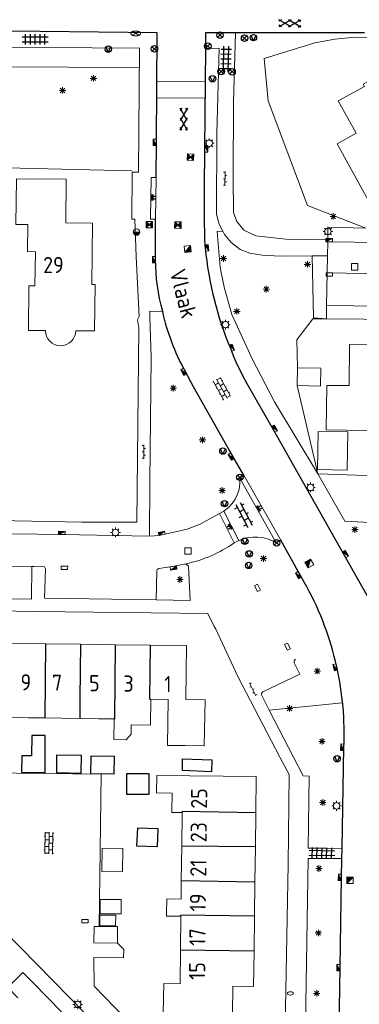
# Model space of a CAD drawing. Extents: x 168769 to 512904, y 516715 to 1559940.
# Tile 186 of 186: x 170567 to 170619, y 520151 to 520303. Entities that reach past the tile are written whole.
import ezdxf

# ---------------------------------------------------------------- set-up
doc = ezdxf.new("R2010")
doc.units = 0
doc.header["$MEASUREMENT"] = 0
doc.linetypes.add('LP', pattern=[14, 9, -5])
doc.layers.get('0').update_dxf_attribs({"linetype": 'CONTINUOUS'})
for name, color, linetype, lineweight in [('B01_HOOFDGEBOUW', 10, 'CONTINUOUS', 0), ('B02_bijgebouw', 12, 'CONTINUOUS', 0), ('B07_scheidingsmuur', 14, 'CONTINUOUS', 25), ('L51_WATERLEIDINGPUT', 7, 'CONTINUOUS', 18), ('Q04_wegmarkering', 7, 'CONTINUOUS', 0), ('Q21_LANTAARNPAAL', 7, 'CONTINUOUS', 18), ('Q23_kolk', 7, 'CONTINUOUS', 18), ('Q26_BOOM', 7, 'CONTINUOUS', 18), ('Q28_rioolput', 7, 'CONTINUOUS', 18), ('Q67_BRANDKRAAN_PUT', 7, 'CONTINUOUS', 18), ('Q722_RIOOLPUT_RWA', 5, 'CONTINUOUS', 18), ('Q723_RIOOLPUT_DWA', 32, 'CONTINUOUS', 18), ('Q92_BRANDKRAAN', 7, 'CONTINUOUS', 0), ('Q97_TROTTOIRKOLK', 7, 'CONTINUOUS', 0), ('S02_symb_open_verh', 7, 'CONTINUOUS', 13), ('T03_HEK', 34, 'CONTINUOUS', 0), ('T51_CULTUURSCHEIDING', 3, 'CONTINUOUS', 0), ('V00_kant_verharding', 252, 'CONTINUOUS', 0), ('V012_Kant_beton_verh', 252, 'CONTINUOUS', 0), ('V02_Kant_open_verh', 253, 'CONTINUOUS', 0), ('V03_kant_tegel_verh', 254, 'CONTINUOUS', 13), ('V11_VERKEERSDREMPEL', 7, 'CONTINUOUS', 0)]:
    doc.layers.add(name, color=color, linetype=linetype, lineweight=lineweight)
for name, color, linetype in [('B14_dakrand_bijgebouw', 30, 'CONTINUOUS'), ('Q22_Paal_steen', 32, 'CONTINUOUS'), ('Q30_Verkeersbord', 32, 'CONTINUOUS'), ('S01_Asfalt', 7, 'CONTINUOUS'), ('S02_Klinkers', 7, 'CONTINUOUS'), ('S03_Tegels', 7, 'CONTINUOUS'), ('S04_Talud', 7, 'CONTINUOUS'), ('V011_Kant_asfalt_verh', 7, 'CONTINUOUS'), ('Z02_Huisnummer', 253, 'CONTINUOUS'), ('Z06_STRAATNAAM', 7, 'CONTINUOUS')]:
    doc.layers.add(name, color=color, linetype=linetype)
doc.styles.add('ISOCP', font='isocp.shx', dxfattribs={"height": 1.8})

# ---------------------------------------------------------------- blocks, each defined once
blk = doc.blocks.new('Q21')
at = {"color": 0}
for points in [[(-1.5, 0), (-1, 0)], [(-1.06, 1.06), (-0.71, 0.71)], [(0, 1.5), (0, 1)], [(1.06, 1.06), (0.71, 0.71)], [(1.5, 0), (1, 0)], [(-1.06, -1.06), (-0.71, -0.71)], [(0, -1.5), (0, -1)], [(1.06, -1.06), (0.71, -0.71)]]:
    blk.add_lwpolyline(points, dxfattribs=at)
blk.add_circle((0, 0), 1, dxfattribs=at)
blk = doc.blocks.new('Q26')
at = {"color": 0}
for p, q in [((-1, 0), (1, 0)), ((-0.7, 0.7), (0.7, -0.7)), ((0.7, 0.7), (-0.7, -0.7)), ((0, 1), (0, -1))]:
    blk.add_line(p, q, dxfattribs=at)
blk = doc.blocks.new('Q28')
at = {"color": 0}
blk.add_lwpolyline([(1, 1), (1, -1), (-1, -1), (-1, 1)], close=True, dxfattribs=at)
blk = doc.blocks.new('Q97')
blk.add_hatch(color=256).paths.add_polyline_path([(-1, 1), (-1, 0), (1, 1)])
blk.add_line((1, 1), (-1, 0))
at = {"color": 0}
for points in [[(-1, 0), (-1, 1), (1, 1), (1, 0), (-1, 0)], [(0, 0.8), (0, 1)]]:
    blk.add_lwpolyline(points, dxfattribs=at)
blk = doc.blocks.new('Q23')
at = {"color": 0}
blk.add_lwpolyline([(0.99, -0.5), (-0.99, -0.5), (-0.99, 0.5), (0.99, 0.5), (0.99, -0.5)], dxfattribs=at)
blk = doc.blocks.new('Q92')
at = {"color": 0}
blk.add_ellipse((0, 0), major_axis=(-0.991, 0), ratio=0.499983, start_param=1.570796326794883, end_param=7.853981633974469, dxfattribs=at)
blk = doc.blocks.new('S024')
at = {"color": 0}
for p, q in [((0, 1.2), (6.7, 1.2)), ((0, 0), (6.7, 0)), ((0.2, 1.2), (0.2, 0)), ((1.25, 1.5), (1.25, 1.2)), ((1.25, 0), (1.25, -1.2)), ((2.3, 1.2), (2.3, 0)), ((3.35, 1.5), (3.35, 1.2)), ((3.35, 0), (3.35, -1.2)), ((4.4, 1.2), (4.4, 0)), ((5.45, 1.5), (5.45, 1.2)), ((5.45, 0), (5.45, -1.2)), ((6.5, 1.2), (6.5, 0)), ((0, -1.2), (6.7, -1.2)), ((0.2, -1.2), (0.2, -1.5)), ((2.3, -1.2), (2.3, -1.5)), ((4.4, -1.2), (4.4, -1.5)), ((6.5, -1.2), (6.5, -1.5))]:
    blk.add_line(p, q, dxfattribs=at)
blk = doc.blocks.new('S026')
for p, q in [((0, 0), (4.4, 0)), ((0.2, 0.5), (0.2, 0)), ((1.2, 0), (1.2, -0.5)), ((2.2, 0.5), (2.2, 0)), ((3.2, 0), (3.2, -0.5)), ((4.2, 0.5), (4.2, 0))]:
    blk.add_line(p, q)
blk = doc.blocks.new('Q723')
for points in [[(-1, 1), (1, -1)], [(-1, -1), (1, 1)], [(-1, -1), (1, -1), (1, 1), (-1, 1), (-1, -1)], [(0.8, 0.8), (-0.8, 0.8)], [(0.6, 0.6), (-0.6, 0.6)], [(0.4, 0.4), (-0.4, 0.4)], [(0.2, 0.2), (-0.2, 0.2)], [(0.8, -0.8), (-0.8, -0.8)], [(0.6, -0.6), (-0.6, -0.6)], [(0.4, -0.4), (-0.4, -0.4)], [(0.2, -0.2), (-0.2, -0.2)]]:
    blk.add_lwpolyline(points)
blk = doc.blocks.new('Q722')
for points in [[(-1, 1), (1, -1)], [(-1, -1), (1, -1), (1, 1), (-1, 1), (-1, -1)], [(-0.8, 0.8), (-1, 0.8)], [(-0.6, 0.6), (-1, 0.6)], [(-0.4, 0.4), (-1, 0.4)], [(-0.2, 0.2), (-1, 0.2)], [(-1, 0), (0, 0)], [(0.2, -0.2), (-1, -0.2)], [(0.4, -0.4), (-1, -0.4)], [(0.6, -0.6), (-1, -0.6)], [(0.8, -0.8), (-1, -0.8)]]:
    blk.add_lwpolyline(points)
blk = doc.blocks.new('Q30')
blk.add_lwpolyline([(0.707, 0.707), (0, -1), (-0.707, 0.707)])
blk.add_circle((0, 0), 1)
blk = doc.blocks.new('Q22')
for points in [[(-0.719, -0.672), (0.702, 0.706)], [(-0.712, 0.671), (0.715, -0.672)]]:
    blk.add_lwpolyline(points)
blk.add_circle((0, 0), 1)
blk = doc.blocks.new('L51')
for points in [[(0, 1, 1), (0, -1)], [(0, -1, 1), (0, 1)]]:
    blk.add_lwpolyline(points, format="xyb")
blk.add_lwpolyline([(-1, 0), (1, 0), (0.9, -0.2), (-0.9, -0.2), (-0.8, -0.4), (0.8, -0.4), (0.7, -0.6), (-0.7, -0.6), (-0.4, -0.8), (0.4, -0.8), (0, -1)])
blk = doc.blocks.new('Q67')
for points in [[(-1.47, 0.15, 0.094941), (-1.5, 0)], [(-1.5, 0, 0.094941), (-1.47, -0.15)], [(-1.39, 0.29, 0.078462), (-1.47, 0.15)], [(-1.25, 0.42, 0.059206), (-1.39, 0.29)], [(-1.06, 0.53, 0.044721), (-1.25, 0.42)], [(-0.83, 0.62, 0.035319), (-1.06, 0.53)], [(-0.57, 0.69, 0.029561), (-0.83, 0.62)], [(-0.29, 0.74, 0.026278), (-0.57, 0.69)], [(0, 0.75, 0.024788), (-0.29, 0.74)], [(0.29, 0.74, 0.024788), (0, 0.75)], [(0.57, 0.69, 0.026278), (0.29, 0.74)], [(0.83, 0.62, 0.029561), (0.57, 0.69)], [(1.06, 0.53, 0.035319), (0.83, 0.62)], [(1.25, 0.42, 0.044721), (1.06, 0.53)], [(1.39, 0.29, 0.059206), (1.25, 0.42)], [(1.47, 0.15, 0.078462), (1.39, 0.29)], [(1.5, 0, 0.094941), (1.47, 0.15)], [(1.47, -0.15, 0.094941), (1.5, 0)], [(-1.47, -0.15, 0.078462), (-1.39, -0.29)], [(-1.39, -0.29, 0.059206), (-1.25, -0.42)], [(-1.25, -0.42, 0.044721), (-1.06, -0.53)], [(-1.06, -0.53, 0.035319), (-0.83, -0.62)], [(-0.83, -0.62, 0.029561), (-0.57, -0.69)], [(-0.57, -0.69, 0.026278), (-0.29, -0.74)], [(0, -0.75, 0.024788), (0.29, -0.74)], [(0.29, -0.74, 0.026278), (0.57, -0.69)], [(0.57, -0.69, 0.029561), (0.83, -0.62)], [(0.83, -0.62, 0.035319), (1.06, -0.53)], [(1.06, -0.53, 0.044721), (1.25, -0.42)], [(1.25, -0.42, 0.059206), (1.39, -0.29)], [(1.39, -0.29, 0.078462), (1.47, -0.15)]]:
    blk.add_lwpolyline(points, format="xyb")
for points in [[(-1.04, 0.54), (1.04, -0.54)], [(-1.04, -0.54), (1.04, 0.54)], [(-0.29, -0.74), (0, -0.75)]]:
    blk.add_lwpolyline(points)
blk = doc.blocks.new('ASFALT4')
for points in [[(0.402, 1.1), (-3.41, -1.1)], [(0.4, -1.1), (-3.408, 1.1)], [(-2.596, 1.1), (-3.4, 0.636)], [(-0.41, -1.1), (3.402, 1.1)], [(3.396, -1.1), (-0.408, 1.1)], [(3.4, 0.63), (2.588, 1.1)], [(-2.6, -1.1), (-3.4, -0.638)], [(2.59, -1.1), (3.4, -0.632)]]:
    blk.add_lwpolyline(points)
blk = doc.blocks.new('TEGELS6')
for points in [[(-4, 0.75), (4, 0.75)], [(-3, -1.6), (-3, 1.6)], [(-1.5, -1.6), (-1.5, 1.6)], [(0, -1.6), (0, 1.6)], [(1.5, -1.6), (1.5, 1.6)], [(3, -1.6), (3, 1.6)], [(-4, -0.75), (4, -0.75)]]:
    blk.add_lwpolyline(points)
blk = doc.blocks.new('talud')
for p, q in [((0, 0.5), (0.5, 0.5)), ((0, 0.25), (1, 0.25)), ((0, 0), (0.5, 0)), ((0, -0.25), (1, -0.25)), ((0, -0.5), (0.5, -0.5))]:
    blk.add_line(p, q)
blk = doc.blocks.new('KLINKERS6')
for points in [[(-4, 0.75), (4, 0.75)], [(-3, 0.75), (-3, 1.6)], [(-1.5, -0.75), (-1.5, 0.75)], [(0, 0.75), (0, 1.6)], [(1.5, -0.75), (1.5, 0.75)], [(3, 0.75), (3, 1.6)], [(-4, -0.75), (4, -0.75)], [(-3, -1.6), (-3, -0.75)], [(0, -1.6), (0, -0.75)], [(3, -1.6), (3, -0.75)]]:
    blk.add_lwpolyline(points)

msp = doc.modelspace()

# ---------------------------------------------------------------- linework, layer by layer
at = {"layer": 'B01_HOOFDGEBOUW'}
for points in [[(170626.46, 520277.8), (170626.99, 520276.85), (170622.46, 520274.32), (170621.93, 520275.28), (170621.13, 520274.84), (170616.03, 520284.03), (170618.99, 520285.65), (170616.23, 520290.66), (170620.27, 520292.88), (170620.06, 520293.24), (170622.35, 520294.5), (170628.4, 520283.57), (170625.27, 520281.84), (170627.26, 520278.25), (170626.46, 520277.8)], [(170614.46, 520246.62), (170617.89, 520246.57), (170617.95, 520252.94), (170624.44, 520252.86)], [(170614.46, 520246.62), (170614.34, 520239.72)], [(170620.62, 520239.61), (170614.34, 520239.72)], [(170570.96, 520206.6), (170565.56, 520206.67)], [(170576.36, 520206.54), (170570.96, 520206.6)], [(170581.76, 520206.47), (170576.36, 520206.54)], [(170587.16, 520206.4), (170581.76, 520206.47)], [(170592.63, 520197.98), (170592.72, 520206.33), (170587.16, 520206.4)], [(170587.22, 520198.01), (170587.18, 520194.01), (170584.18, 520194.04)], [(170587.22, 520198.01), (170589.91, 520197.96)], [(170589.91, 520197.96), (170589.81, 520190.88), (170592.55, 520190.85)], [(170592.63, 520197.98), (170595.63, 520197.91), (170595.49, 520190.82), (170592.55, 520190.85)], [(170565.48, 520195.2), (170568.3, 520195.16)], [(170568.3, 520195.16), (170570.85, 520195.14)], [(170570.85, 520195.14), (170573.4, 520195.11)], [(170576.28, 520195.06), (170573.4, 520195.11)], [(170579.11, 520195.01), (170576.28, 520195.06)], [(170579.11, 520195.01), (170581.53, 520194.99)], [(170581.53, 520194.99), (170581.49, 520191.79), (170583.39, 520191.76)], [(170584.18, 520194.04), (170584.17, 520192.64)], [(170583.39, 520191.76), (170584.17, 520192.64)], [(170588.09, 520183.52), (170588.12, 520186.23)], [(170588.12, 520186.23), (170603.53, 520186.05), (170603.46, 520180.5)], [(170590.47, 520180.7), (170590.51, 520183.49), (170588.09, 520183.52)], [(170590.47, 520180.5), (170590.47, 520180.7)], [(170592.06, 520180.48), (170590.47, 520180.5)], [(170591.99, 520175.29), (170592.06, 520180.48)], [(170603.46, 520180.5), (170603.39, 520175.15)], [(170591.93, 520169.97), (170591.99, 520175.29)], [(170603.39, 520175.15), (170603.32, 520169.77)], [(170591.9, 520167.09), (170591.93, 520169.97)], [(170603.32, 520169.77), (170603.26, 520164.42)], [(170589.65, 520164.93), (170589.68, 520167.12), (170591.9, 520167.09)], [(170591.86, 520164.43), (170589.64, 520164.46)], [(170589.65, 520164.61), (170589.65, 520164.93)], [(170591.86, 520164.43), (170591.81, 520159.25)], [(170603.26, 520164.42), (170603.19, 520159.07)], [(170578.42, 520160.32), (170578.45, 520162.86)], [(170579.21, 520162.85), (170582.06, 520162.82), (170582.04, 520160.28), (170578.42, 520160.32)], [(170578.45, 520162.86), (170579.21, 520162.85)], [(170603.12, 520153.57), (170599.91, 520153.61), (170599.85, 520149.26), (170589.15, 520149.4), (170589.21, 520154.01), (170591.74, 520153.97), (170591.81, 520159.25)], [(170603.19, 520159.07), (170603.12, 520153.57)], [(170566.63, 520151.78), (170565.08, 520153.38), (170567.43, 520155.74), (170569.03, 520154.12)], [(170569.03, 520154.12), (170573.39, 520149.65), (170571.17, 520147.49), (170574.75, 520143.8), (170570.79, 520139.95)]]:
    msp.add_lwpolyline(points, dxfattribs=at)
msp.add_lwpolyline([(170570.9, 520255.11), (170568.29, 520255.13), (170568.34, 520262.03), (170569.27, 520262.02), (170569.35, 520267.31), (170568.13, 520267.33), (170568.18, 520271.51), (170566.35, 520271.53), (170566.44, 520278.58), (170574.13, 520278.54), (170574.05, 520271.79), (170578.17, 520271.74), (170578.08, 520262.23), (170578.58, 520262.23), (170578.51, 520255.05), (170575.6, 520255.07, -0.99149), (170570.9, 520255.11)], format="xyb", dxfattribs=at)
at = {"layer": 'B02_bijgebouw'}
for points in [[(170613.47, 520246.51), (170609.87, 520246.57), (170609.92, 520249.33), (170613.52, 520249.27), (170613.47, 520246.51)], [(170617.7, 520239.41), (170613.09, 520239.47), (170613.02, 520233.59), (170617.62, 520233.5), (170617.7, 520239.41)], [(170579.68, 520174.97), (170582.88, 520174.92), (170582.83, 520171.28), (170579.63, 520171.33), (170579.68, 520174.97)], [(170579.36, 520164.82), (170582.65, 520164.82), (170582.65, 520167.01), (170579.38, 520167.01), (170579.36, 520164.82)], [(170579.34, 520164.59), (170579.3, 520162.94), (170581.77, 520162.93), (170581.78, 520164.57), (170579.34, 520164.59)], [(170589.64, 520164.46), (170589.65, 520164.61)]]:
    msp.add_lwpolyline(points, dxfattribs=at)
at = {"layer": 'B07_scheidingsmuur'}
for points in [[(170570.85, 520195.14), (170570.96, 520206.6)], [(170576.3, 520198.16), (170576.36, 520206.54)], [(170581.66, 520194.99), (170581.76, 520206.47)], [(170587.07, 520198.01), (170587.16, 520206.4)], [(170576.28, 520195.06), (170576.3, 520198.16)], [(170587.07, 520198.01), (170587.22, 520198.01)], [(170581.53, 520194.99), (170581.66, 520194.99)], [(170592.06, 520180.67), (170603.46, 520180.5)], [(170592.06, 520180.67), (170592.06, 520180.48)], [(170603.39, 520175.15), (170591.99, 520175.29)], [(170591.93, 520169.97), (170603.32, 520169.77)], [(170591.86, 520164.43), (170591.87, 520164.58)], [(170603.26, 520164.42), (170591.87, 520164.58)], [(170591.81, 520159.25), (170603.19, 520159.07)]]:
    msp.add_lwpolyline(points, dxfattribs=at)
at = {"layer": 'B14_dakrand_bijgebouw'}
for points in [[(170567.21, 520186.71), (170570.84, 520186.69), (170570.87, 520192.4), (170568.79, 520192.41), (170568.77, 520189.26), (170567.23, 520189.27), (170567.21, 520186.71)], [(170572.69, 520189.42), (170576.42, 520189.36), (170576.38, 520186.55), (170572.65, 520186.61), (170572.69, 520189.42)], [(170577.96, 520189.27), (170581.52, 520189.21), (170581.47, 520186.4), (170577.91, 520186.47), (170577.96, 520189.27)], [(170592.11, 520188.8), (170596.68, 520188.66), (170596.63, 520186.79), (170592.1, 520186.97), (170592.11, 520188.8)], [(170583.47, 520186.47), (170583.46, 520183.34), (170586.95, 520183.33), (170586.96, 520186.46), (170583.47, 520186.47)], [(170588.36, 520177.95), (170585.14, 520178.08), (170585.02, 520175.33), (170588.24, 520175.2), (170588.36, 520177.95)]]:
    msp.add_lwpolyline(points, dxfattribs=at)
at = {"layer": 'Q04_wegmarkering'}
msp.add_lwpolyline([(170631.92, 520263.75), (170614.51, 520264.04)], dxfattribs=at)
at = {"layer": 'T03_HEK', "linetype": 'LP'}
msp.add_lwpolyline([(170604.76, 520297.23), (170612.61, 520299.67), (170615.68, 520300.22), (170618.33, 520300.45), (170710.79, 520299.65), (170759.57, 520299.42)], dxfattribs=at)
at = {"layer": 'T51_CULTUURSCHEIDING'}
msp.add_line((170616.9, 520197.47), (170605.55, 520196.35), dxfattribs=at)
for points in [[(170604.76, 520297.23), (170605.39, 520290.66), (170611.47, 520274.46)], [(170563.39, 520295.94), (170585.44, 520295.84)], [(170556.1, 520280.48), (170584.3, 520279.85)], [(170611.47, 520274.46), (170620.51, 520270.94)], [(170613.05, 520232.92), (170606.38, 520244.09), (170602.9, 520250.73), (170599.75, 520257.57), (170598.57, 520261.81), (170597.96, 520264.88), (170597.48, 520270.46), (170598.35, 520270.5)], [(170612.17, 520266.65), (170612.39, 520257.06), (170614.38, 520256.92)], [(170609.92, 520249.33), (170609.79, 520253.66), (170612.3, 520256.94), (170614.38, 520256.92)], [(170613.05, 520232.92), (170609.87, 520246.57)], [(170640.95, 520213.44), (170641.45, 520231.92), (170613.05, 520232.92)], [(170613.05, 520232.92), (170617.26, 520225.58), (170636.54, 520224.58), (170636.44, 520217.29), (170632.28, 520212.38), (170631.77, 520207.12), (170626.8, 520201.66), (170626.87, 520200.06)]]:
    msp.add_lwpolyline(points, dxfattribs=at)
at = {"layer": 'V00_kant_verharding'}
for p, q in [((170599.97, 520278.79), (170600.02, 520290.39)), ((170597.44, 520285.61), (170597.4, 520273.12)), ((170600, 520273.38), (170599.97, 520278.79)), ((170597.4, 520273.12), (170597.79, 520271.59)), ((170600.52, 520272), (170600, 520273.38)), ((170597.79, 520271.59), (170598.35, 520270.5)), ((170601.62, 520270.62), (170600.52, 520272)), ((170603.49, 520269.75), (170601.62, 520270.62)), ((170620.51, 520270.94), (170614.61, 520271.09)), ((170614.61, 520271.09), (170614.62, 520269.13)), ((170598.35, 520270.5), (170598.62, 520269.98)), ((170598.62, 520269.98), (170599.66, 520268.73)), ((170608.1, 520269.24), (170603.49, 520269.75)), ((170614.62, 520269.13), (170608.1, 520269.24)), ((170599.66, 520268.73), (170601.04, 520267.65)), ((170601.04, 520267.65), (170602.55, 520267.07)), ((170602.55, 520267.07), (170604.76, 520266.74)), ((170604.76, 520266.74), (170607.86, 520266.64)), ((170607.86, 520266.64), (170612.17, 520266.65)), ((170612.17, 520266.65), (170614.55, 520266.66)), ((170587.26, 520250.91), (170587.06, 520257.27)), ((170585.03, 520225.43), (170585.36, 520255.52)), ((170585.36, 520255.52), (170585.17, 520256.75)), ((170587.04, 520231.74), (170587.26, 520250.91)), ((170587.03, 520223.29), (170587.04, 520231.74)), ((170556.8, 520225.81), (170576.53, 520225.46)), ((170576.53, 520225.46), (170585.03, 520225.43))]:
    msp.add_line(p, q, dxfattribs=at)
for points in [[(170821.24, 520260.11), (170818.99, 520266.22), (170803.47, 520266.44), (170784.14, 520266.72), (170769.81, 520266.84), (170749.03, 520267.18), (170728.37, 520267.4), (170708.32, 520267.61), (170689.74, 520267.94), (170668.72, 520268.12), (170647.69, 520268.43), (170614.59, 520268.84), (170614.55, 520266.66)], [(170614.55, 520266.66), (170614.42, 520258.98)], [(170614.42, 520258.98), (170614.38, 520256.92), (170631.66, 520256.78), (170654.82, 520256.51), (170654.77, 520261.41), (170671.86, 520261.17), (170675.11, 520258), (170674.83, 520233.66), (170669.81, 520233.68), (170669.63, 520227.35), (170669.55, 520212), (170662.27, 520211.95), (170662.21, 520196.47), (170662.35, 520189.66)], [(170614.42, 520258.98), (170631.35, 520258.75)], [(170587.03, 520223.29), (170587.76, 520223.31), (170588.99, 520223.48), (170592.83, 520224.35), (170594.83, 520225.11), (170597.82, 520226.78)], [(170506.06, 520149.59), (170506.13, 520151.99), (170506.45, 520176.3), (170506.56, 520183.13), (170506.86, 520184.69), (170507.31, 520185.86), (170508.22, 520187.24), (170509.3, 520188.56), (170513.17, 520192.3), (170520.83, 520199.85), (170534.49, 520213.12), (170543.49, 520221.61), (170545.51, 520222.73), (170547.12, 520223.3), (170549.35, 520223.69), (170551.7, 520223.83), (170554.21, 520223.81), (170573.44, 520223.51), (170587.03, 520223.29)], [(170568.8, 520218.59), (170550.39, 520218.8), (170548.63, 520218.51), (170547.11, 520217.89), (170545.21, 520216.64), (170536.24, 520207.92), (170535.79, 520207.35), (170535.75, 520207.07), (170539.04, 520203.71)], [(170588.04, 520213.4), (170593.3, 520213.32), (170593.04, 520218.65), (170592.63, 520219), (170590.82, 520218.61), (170588.45, 520218.27), (170588.19, 520218.1), (170588.12, 520217.89), (170588.04, 520213.4)], [(170539.04, 520203.71), (170549.61, 520213.8), (170568.75, 520213.52), (170568.8, 520218.59)], [(170568.8, 520218.59), (170569.14, 520218.58), (170570.74, 520218.5), (170570.92, 520218.22), (170570.78, 520213.67), (170588.04, 520213.4)], [(170543.08, 520143.69), (170532.14, 520133.01), (170517.83, 520147.66), (170517.96, 520158.15), (170518.3, 520180.82), (170528.42, 520190.68), (170550.13, 520211.91), (170569.59, 520211.6), (170596.04, 520211.3)], [(170596.04, 520211.3), (170597.03, 520209.29)], [(170597.03, 520209.29), (170597.25, 520208.85)], [(170597.25, 520208.85), (170600.67, 520201.55)], [(170609.42, 520203.67), (170610.29, 520201.9), (170604.56, 520199.16)], [(170600.67, 520201.55), (170607.19, 520189.05), (170608.6, 520186.35), (170608.46, 520172.45), (170608.05, 520150.18), (170607.96, 520145.16), (170586.45, 520145.35)], [(170604.39, 520198.59), (170605.55, 520196.35), (170610.81, 520186.15)], [(170557.62, 520186.69), (170579.52, 520186.4)], [(170579.52, 520186.4), (170579.21, 520162.85)], [(170610.81, 520186.15), (170611.7, 520186.13), (170611.59, 520174.94), (170614.36, 520174.97)], [(170614.18, 520173.39), (170611.55, 520173.34), (170611.02, 520138)], [(170533.32, 520131.85), (170544.71, 520120.16), (170557.5, 520120.04), (170568.78, 520131.01), (170582.2, 520144.1), (170564.44, 520162.28), (170546.62, 520144.95)], [(170578.39, 520158.02), (170583.01, 520157.97), (170583.03, 520159.29)], [(170583.03, 520159.29), (170582.04, 520160.28)], [(170578.39, 520158.02), (170578.44, 520153.62)], [(170586.45, 520145.35), (170578.44, 520153.62)]]:
    msp.add_lwpolyline(points, dxfattribs=at)
for points in [[(170592.63, 520219, 0.103105), (170600.12, 520222.24)], [(170609.6, 520204.24, 0.382848), (170609.42, 520203.67)], [(170604.56, 520199.16, 0.415765), (170604.39, 520198.59)]]:
    msp.add_lwpolyline(points, format="xyb", dxfattribs=at)
at = {"layer": 'V011_Kant_asfalt_verh'}
for p, q in [((170595.69, 520301.21), (170595.68, 520298.79)), ((170600.31, 520301.2), (170595.69, 520301.21)), ((170620.3, 520301.17), (170600.31, 520301.2)), ((170595.68, 520298.79), (170595.52, 520283.24)), ((170595.52, 520283.24), (170595.46, 520277.11))]:
    msp.add_line(p, q, dxfattribs=at)
msp.add_lwpolyline([(170588.05, 520278.8), (170588.08, 520284.25), (170588.19, 520301.17), (170560.98, 520301.48)], dxfattribs=at)
for points in [[(170601.68, 520232.62), (170599.87, 520235.73), (170593.84, 520246.4), (170592.53, 520248.83, -0.073163), (170589.05, 520258.07, -0.06753), (170587.95, 520266.07), (170587.96, 520272.33)], [(170595.57, 520268.24), (170595.63, 520267.88, 0.073921), (170599.52, 520252.36, 0.035779), (170602.07, 520246.93), (170606.13, 520239.78), (170617.11, 520220.35), (170620.67, 520214.05, -0.069512), (170624, 520205.05, -0.055574), (170624.58, 520197.85), (170624.47, 520190.77), (170624.41, 520186.44), (170624.22, 520174.93), (170624.19, 520172.11), (170624.19, 520171.72), (170623.95, 520156.83), (170623.81, 520149.08), (170623.76, 520148.19), (170623.76, 520144.85), (170623.37, 520121.75), (170623.03, 520101.7), (170622.73, 520082.42), (170622.65, 520078.23)], [(170616.27, 520140.7), (170616.33, 520143.97), (170616.51, 520156.47), (170616.74, 520170.44), (170616.79, 520173.36), (170616.84, 520174.93), (170617.09, 520190.59, 0.067455), (170615.99, 520203.03, 0.072105), (170611.35, 520215.43), (170610.27, 520217.35), (170607.31, 520222.64)]]:
    msp.add_lwpolyline(points, format="xyb", dxfattribs=at)
msp.add_arc((170835.93, 520275.88), 240.48, 179.7063, 181.8199, dxfattribs=at)
at = {"layer": 'V012_Kant_beton_verh'}
for points in [[(170587.96, 520272.33), (170587.16, 520272.35), (170587.25, 520278.81), (170588.05, 520278.8), (170587.96, 520272.33)], [(170607.31, 520222.64), (170601.68, 520232.62), (170600.99, 520232.24), (170606.62, 520222.26), (170607.31, 520222.64)], [(170600.83, 520222.59), (170598.52, 520227.13), (170597.82, 520226.78), (170600.12, 520222.24), (170600.83, 520222.59)]]:
    msp.add_lwpolyline(points, dxfattribs=at)
at = {"layer": 'V02_Kant_open_verh'}
for points in [[(170597.82, 520226.78, 0.314782), (170600.99, 520232.24)], [(170606.62, 520222.26, 0.243322), (170600.83, 520222.59)]]:
    msp.add_lwpolyline(points, format="xyb", dxfattribs=at)
at = {"layer": 'V03_kant_tegel_verh'}
for points in [[(170600.31, 520301.2), (170600.02, 520290.39)], [(170585.17, 520256.75), (170585.39, 520257.3), (170584.97, 520266.5), (170584.72, 520272.35), (170584.29, 520272.36), (170584.35, 520279.6), (170585.33, 520279.61), (170585.46, 520298.81), (170563.42, 520299), (170563.38, 520295.73)], [(170597.44, 520285.61), (170597.81, 520298.82), (170595.68, 520298.79)], [(170589.05, 520258.07), (170587.06, 520258.09), (170587.06, 520257.27)], [(170614.36, 520174.97), (170616.84, 520174.93)], [(170616.79, 520173.36), (170614.18, 520173.39)]]:
    msp.add_lwpolyline(points, dxfattribs=at)
at = {"layer": 'V11_VERKEERSDREMPEL'}
for points in [[(170595.63, 520293.66), (170588.14, 520293.62)], [(170595.61, 520291.13), (170588.12, 520291.09)]]:
    msp.add_lwpolyline(points, dxfattribs=at)

# ---------------------------------------------------------------- block references
at = {"layer": 'L51_WATERLEIDINGPUT', "xscale": 0.5, "yscale": 0.5, "zscale": 0.5}
msp.add_blockref('L51', (170585, 520270.35), dxfattribs=at)
at = {"layer": 'Q21_LANTAARNPAAL', "xscale": 0.5, "yscale": 0.5}
for p in [(170596.26, 520284.1), (170614.63, 520270.43), (170581.75, 520223.85), (170615.97, 520181.52), (170575.9, 520150.78)]:
    msp.add_blockref('Q21', p, dxfattribs=at)
at = {"layer": 'Q21_LANTAARNPAAL', "xscale": 0.5, "yscale": 0.5, "zscale": 0.5}
for p in [(170598.76, 520256.01), (170611.92, 520230.82)]:
    msp.add_blockref('Q21', p, dxfattribs=at)
at = {"layer": 'Q22_Paal_steen', "xscale": 0.5, "yscale": 0.5, "zscale": 0.5}
for p in [(170597.92, 520300.84), (170596.03, 520299.13), (170601.73, 520300.36), (170587.77, 520298.71), (170598.1, 520295.2), (170599.79, 520295.16), (170600.99, 520232.38), (170606.69, 520222.24)]:
    msp.add_blockref('Q22', p, dxfattribs=at)
at = {"layer": 'Q23_kolk'}
for p, xscale, yscale, rotation in [((170614.83, 520263.79), 0.5, 0.5, 359.3107607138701), ((170573.85, 520218.37), 0.4999999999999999, 0.4999999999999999, 178.6647762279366), ((170603.73, 520215.26), 0.5, 0.5, 297.0006547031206), ((170608.36, 520206.16), 0.5, 0.5, 298.1803948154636), ((170577.04, 520163.66), 0.4999999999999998, 0.4999999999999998, 178.7508914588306)]:
    msp.add_blockref('Q23', p, dxfattribs=dict(at, xscale=xscale, yscale=yscale, rotation=rotation))
at = {"layer": 'Q26_BOOM', "xscale": 0.5, "yscale": 0.5}
for p in [(170578.34, 520294.15), (170573.56, 520292.28), (170615.45, 520272.77), (170598.45, 520266.25), (170611.46, 520265.35), (170605.09, 520261.51), (170600.53, 520258.07), (170590.69, 520246.18), (170595.21, 520238.17), (170598.25, 520230.35), (170618.8, 520224.29), (170604.65, 520219.8), (170591.73, 520216.56), (170612.98, 520202.38), (170608.68, 520196.6), (170613.71, 520191.5), (170613.82, 520182.03), (170613.24, 520171.81), (170613.14, 520161.84), (170612.88, 520152.49)]:
    msp.add_blockref('Q26', p, dxfattribs=at)
at = {"layer": 'Q28_rioolput', "xscale": 0.5, "yscale": 0.5}
for p in [(170618.76, 520264.96), (170592.98, 520220.98)]:
    msp.add_blockref('Q28', p, dxfattribs=at)
at = {"layer": 'Q30_Verkeersbord', "xscale": 0.5, "yscale": 0.5, "zscale": 0.5}
for p in [(170603.09, 520300.45), (170580.64, 520298.66), (170596.76, 520294.09), (170598.37, 520236.45), (170598.61, 520228.3), (170601.77, 520222.48), (170602.44, 520220.52), (170602.36, 520218.74), (170616.04, 520188.81)]:
    msp.add_blockref('Q30', p, dxfattribs=at)
at = {"layer": 'Q67_BRANDKRAAN_PUT', "xscale": 0.5, "yscale": 0.5, "zscale": 0.5, "rotation": 358.4863168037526}
msp.add_blockref('Q67', (170584.87, 520301.1), dxfattribs=at)
at = {"layer": 'Q722_RIOOLPUT_RWA'}
for p, xscale, yscale, zscale, rotation in [((170592.92, 520267.73), 0.5, 0.5, 0.5, 95.5210532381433), ((170611.75, 520219.05), 0.4999999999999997, 0.4999999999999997, 0.4999999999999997, 298.4729906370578), ((170618.03, 520170), 0.5, 0.5, 0.5, 269.2626789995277)]:
    msp.add_blockref('Q722', p, dxfattribs=dict(at, xscale=xscale, yscale=yscale, zscale=zscale, rotation=rotation))
at = {"layer": 'Q723_RIOOLPUT_DWA'}
for p, xscale, yscale, zscale, rotation in [((170593.36, 520281.95), 0.4999999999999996, 0.4999999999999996, 0.4999999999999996, 86.2614793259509), ((170586.99, 520271.49), 0.4999999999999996, 0.4999999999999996, 0.4999999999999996, 89.398800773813), ((170591.4, 520271.43), 0.4999999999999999, 0.4999999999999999, 0.4999999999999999, 268.9431146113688)]:
    msp.add_blockref('Q723', p, dxfattribs=dict(at, xscale=xscale, yscale=yscale, zscale=zscale, rotation=rotation))
at = {"layer": 'Q92_BRANDKRAAN', "xscale": 0.5, "yscale": 0.5}
msp.add_blockref('Q92', (170608.81, 520152.48), dxfattribs=at)
at = {"layer": 'Q97_TROTTOIRKOLK'}
for p, xscale, yscale, zscale, rotation in [((170588.08, 520284.25), 0.4999999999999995, 0.4999999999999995, 0.4999999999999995, 89.7598738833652), ((170595.52, 520283.24), 0.4999999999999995, 0.4999999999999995, 0.4999999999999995, 269.4160793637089), ((170595.63, 520267.88), 0.5, 0.5, 0.5, 275.5818774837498), ((170587.95, 520266.07), 0.4999999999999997, 0.4999999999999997, 0.4999999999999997, 90.08324817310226), ((170599.52, 520252.36), 0.4999999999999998, 0.4999999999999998, 0.4999999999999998, 291.7914581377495), ((170592.53, 520248.83), 0.4999999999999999, 0.4999999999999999, 0.4999999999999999, 118.296701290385), ((170606.13, 520239.78), 0.4999999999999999, 0.4999999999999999, 0.4999999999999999, 299.563095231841), ((170599.87, 520235.73), 0.4999999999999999, 0.4999999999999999, 0.4999999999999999, 119.960368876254), ((170617.11, 520220.35), 0.4999999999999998, 0.4999999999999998, 0.4999999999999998, 299.475254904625), ((170610.27, 520217.35), 0.5, 0.5, 0.5, 119.227343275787), ((170615.99, 520203.03), 0.4999999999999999, 0.4999999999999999, 0.4999999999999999, 103.0419593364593), ((170617.09, 520190.59), 0.5, 0.5, 0.5, 89.0704430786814), ((170616.74, 520170.44), 0.5, 0.5, 0.5, 89.0690866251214), ((170616.51, 520156.47), 0.5, 0.5, 0.5, 89.1413373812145)]:
    msp.add_blockref('Q97', p, dxfattribs=dict(at, xscale=xscale, yscale=yscale, zscale=zscale, rotation=rotation))
for p, xscale, yscale, rotation in [((170614.81, 520268.84), 0.5, 0.5, 359.2676878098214), ((170573.44, 520223.51), 0.4999999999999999, 0.4999999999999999, 359.0954049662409), ((170588.97, 520223.47), 0.4999999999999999, 0.4999999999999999, 12.59422448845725), ((170590.7, 520218.58), 0.5000000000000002, 0.5000000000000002, 187.8621393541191)]:
    msp.add_blockref('Q97', p, dxfattribs=dict(at, xscale=xscale, yscale=yscale, rotation=rotation))
at = {"layer": 'S01_Asfalt', "xscale": 0.5, "yscale": 0.5, "zscale": 0.5}
for p, rotation in [((170608.73, 520302.66), 359.3097228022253), ((170592.29, 520287.83), 89.13847426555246)]:
    msp.add_blockref('ASFALT4', p, dxfattribs=dict(at, rotation=rotation))
at = {"layer": 'S02_Klinkers', "xscale": 0.4999999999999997, "yscale": 0.4999999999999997, "zscale": 0.4999999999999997, "rotation": 297.5064463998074}
msp.add_blockref('KLINKERS6', (170601.62, 520226.55), dxfattribs=at)
at = {"layer": 'S02_symb_open_verh'}
for name, p, xscale, yscale, rotation in [('S026', (170598.69, 520277.51), 0.4999999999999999, 0.4999999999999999, 89.69442540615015), ('S024', (170597.4, 520247.56), 0.5, 0.5, 299.1591521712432), ('S026', (170586.11, 520235.22), 0.5, 0.5, 89.3506756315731), ('S026', (170602.48, 520200.52), 0.5, 0.5, 296.9692977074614), ('S024', (170571.41, 520174.07), 0.5, 0.5, 89.05369418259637)]:
    msp.add_blockref(name, p, dxfattribs=dict(at, xscale=xscale, yscale=yscale, rotation=rotation))
at = {"layer": 'S03_Tegels', "xscale": 0.5, "yscale": 0.5, "zscale": 0.5}
msp.add_blockref('TEGELS6', (170569.33, 520300.18), dxfattribs=at)
at = {"layer": 'S03_Tegels'}
for p, xscale, yscale, zscale, rotation in [((170598.86, 520297.12), 0.4999999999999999, 0.4999999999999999, 0.4999999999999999, 88.99842756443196), ((170613.69, 520174.23), 0.5, 0.5, 0.5, 358.5436413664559)]:
    msp.add_blockref('TEGELS6', p, dxfattribs=dict(at, xscale=xscale, yscale=yscale, zscale=zscale, rotation=rotation))
at = {"layer": 'S04_Talud', "zscale": 0.5}
for p, xscale, yscale, rotation in [((170587.21, 520275.72), 0.8001140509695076, 0.8001140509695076, 358.2122994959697), ((170603.69, 520227.46), 0.7913043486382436, 0.7913043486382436, 28.55537472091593), ((170599.69, 520224.84), 0.7892536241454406, 0.7892536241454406, 209.5614681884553)]:
    msp.add_blockref('talud', p, dxfattribs=dict(at, xscale=xscale, yscale=yscale, rotation=rotation))

# ---------------------------------------------------------------- texts
at = {"layer": 'Z02_Huisnummer', "style": 'ISOCP'}
for s, p in [('29', (170570.55, 520264)), ('9', (170567.05, 520199.39)), ('7', (170571.92, 520199.33)), ('5', (170577.67, 520199.26)), ('3', (170582.98, 520199.19)), ('1', (170589.29, 520199.11))]:
    msp.add_text(s, height=2.5, dxfattribs=at).set_placement(p)
for s, rotation, p in [('25', 89.2723, (170595.92, 520181.06)), ('23', 89.2723, (170595.85, 520175.86)), ('21', 89.2723, (170595.8, 520170.54)), ('19', 89.278, (170595.73, 520165.15)), ('17', 89.2723, (170595.67, 520159.83)), ('15', 89.2723, (170595.61, 520154.55))]:
    msp.add_text(s, height=2.5, rotation=rotation, dxfattribs=at).set_placement(p)
at = {"layer": 'Z06_STRAATNAAM', "style": 'ISOCP'}
msp.add_text('Vlaak', height=2.5, rotation=284.7476, dxfattribs=at).set_placement((170590.07, 520264.23))

doc.saveas('drawing.dxf')
